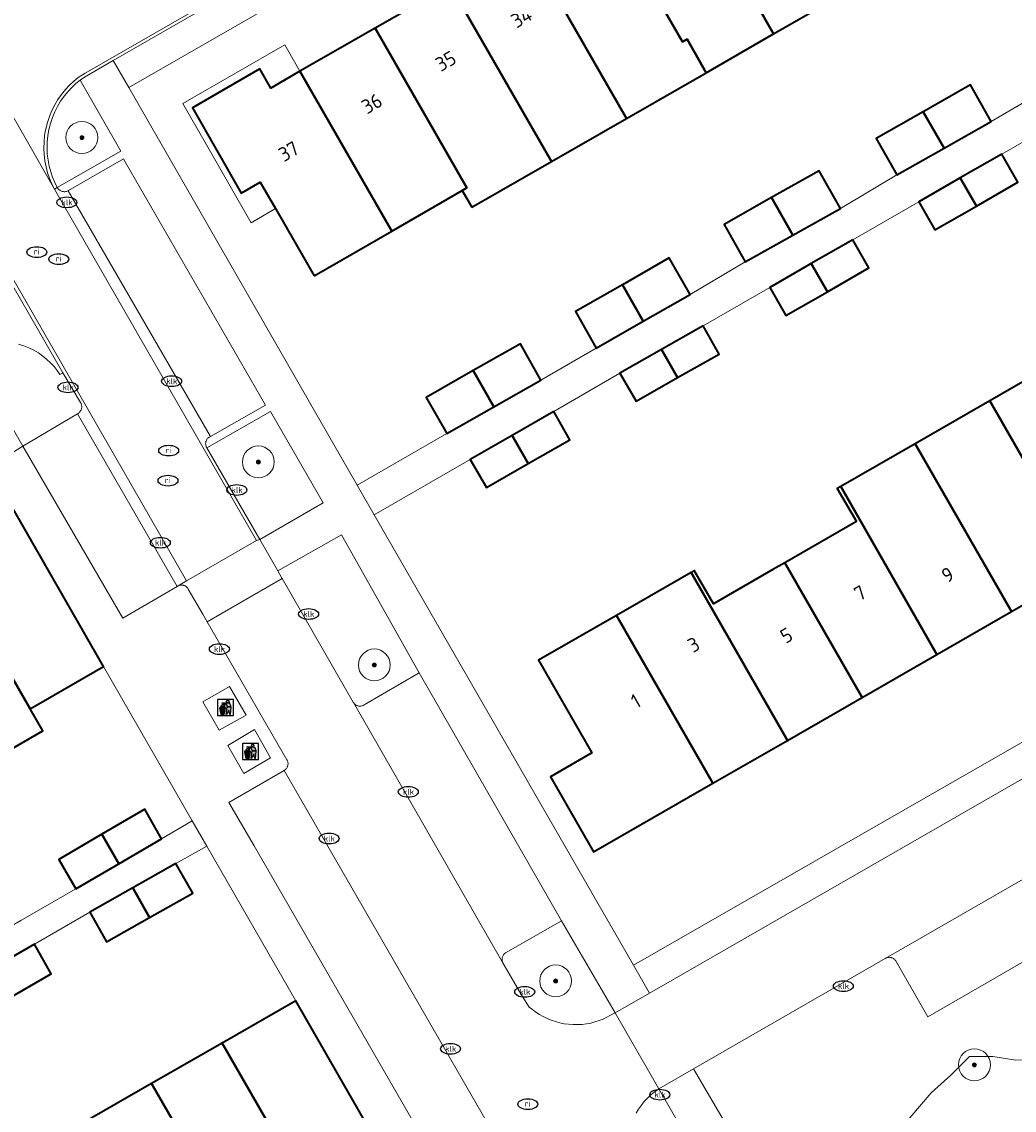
# Model space of a CAD drawing. Header units: metres. Extents: x 103671 to 105190, y 427150 to 429171.
# Tile 60 of 256: x 104310 to 104372, y 427333 to 427401. Entities that reach past the tile are written whole.
import ezdxf
from ezdxf.enums import TextEntityAlignment as Align

# ---------------------------------------------------------------- set-up
doc = ezdxf.new("R2010")
doc.units = ezdxf.units.M
for name, color, linetype, lineweight in [('B-WE-GR-BEPLANTING_CULTUUR_HEESTERS-GV', 253, 'Continuous', 18), ('B-WE-GR-BOOM-S', 253, 'Continuous', 25), ('B-WE-IE-AFVAL APART PLAATS-S', 253, 'Continuous', 25), ('B-WE-IE-MEUBILAIR-S', 253, 'Continuous', 25), ('B-WE-OG-BEBOUWING-GV', 253, 'Continuous', 35), ('B-WE-OG-BEBOUWING-T18', 7, 'Continuous', 18), ('B-WE-OG-BEBOUWING_LUIFEL-GV', 253, 'Continuous', 18), ('B-WE-OG-TERREIN_BEGROEID-GV', 253, 'Continuous', 18), ('B-WE-OG-TERREIN_ERF-GV', 253, 'Continuous', 18), ('B-WE-VH-GESLOTENVERHARDING_BETON-GV', 253, 'Continuous', 18), ('B-WE-VH-OPENVERHARDING-GV', 253, 'Continuous', 18), ('B-WE-VH-OPENVERHARDING_BETONSTRAATSTEEN-GV', 253, 'Continuous', 18), ('B-WE-VH-OPENVERHARDING_TEGEL-GV', 253, 'Continuous', 18)]:
    doc.layers.add(name, color=color, linetype=linetype, lineweight=lineweight)
doc.styles.add('NLCS-ISO', font='NLCS-ISO.ttf')
doc.styles.add('NLCS-ISO-M500-T18', font='NLCS-ISO.ttf', dxfattribs={"height": 0.9})

# ---------------------------------------------------------------- blocks, each defined once
blk = doc.blocks.new('SIE-AFVAL APART PLAATS-SO')
h = blk.add_hatch(color=256)
h.dxf.hatch_style = 1
h.paths.add_polyline_path([(-0.09, 0.07), (-1.76, 0.07, 0.819081), (-1.79, -0.09), (-1.4, -2.19, 0.36153), (-1.37, -2.21), (-0.47, -2.21, 0.36153), (-0.44, -2.19), (-0.05, -0.09, 0.819081)])
h.paths.add_polyline_path([(-0.16, -0.1), (-0.2, -0.33), (-0.49, -0.33), (-0.47, -0.1)], flags=16)
h.paths.add_polyline_path([(-0.55, -0.1), (-0.58, -0.33), (-0.87, -0.33), (-0.87, -0.1)], flags=16)
h.paths.add_polyline_path([(-0.22, -0.42), (-0.27, -0.73), (-0.53, -0.73), (-0.5, -0.42)], flags=16)
h.paths.add_polyline_path([(-0.58, -0.42), (-0.61, -0.73), (-0.87, -0.73), (-0.87, -0.42)], flags=16)
h.paths.add_polyline_path([(-0.95, -0.1), (-0.95, -0.33), (-1.27, -0.33), (-1.29, -0.1)], flags=16)
h.paths.add_polyline_path([(-0.95, -0.42), (-0.95, -0.73), (-1.23, -0.73), (-1.26, -0.42)], flags=16)
h.paths.add_polyline_path([(-0.29, -0.83), (-0.34, -1.09), (-0.56, -1.09), (-0.54, -0.83)], flags=16)
h.paths.add_polyline_path([(-0.62, -0.83), (-0.65, -1.09), (-0.87, -1.09), (-0.87, -0.83)], flags=16)
h.paths.add_polyline_path([(-0.95, -0.83), (-0.95, -1.09), (-1.2, -1.09), (-1.22, -0.83)], flags=16)
h.paths.add_polyline_path([(-1.35, -0.33), (-1.64, -0.33), (-1.69, -0.1), (-1.37, -0.1)], flags=16)
h.paths.add_polyline_path([(-1.34, -0.42), (-1.31, -0.73), (-1.57, -0.73), (-1.63, -0.42)], flags=16)
h.paths.add_polyline_path([(-0.36, -1.18), (-0.41, -1.44), (-0.6, -1.44), (-0.57, -1.18)], flags=16)
h.paths.add_polyline_path([(-0.65, -1.18), (-0.68, -1.44), (-0.87, -1.44), (-0.87, -1.18)], flags=16)
h.paths.add_polyline_path([(-1.3, -0.83), (-1.28, -1.09), (-1.5, -1.09), (-1.55, -0.83)], flags=16)
h.paths.add_polyline_path([(-0.95, -1.18), (-0.95, -1.44), (-1.17, -1.44), (-1.19, -1.18)], flags=16)
h.paths.add_polyline_path([(-0.42, -1.53), (-0.47, -1.79), (-0.63, -1.79), (-0.6, -1.53)], flags=16)
h.paths.add_polyline_path([(-1.27, -1.18), (-1.25, -1.44), (-1.44, -1.44), (-1.49, -1.18)], flags=16)
h.paths.add_polyline_path([(-0.69, -1.53), (-0.71, -1.79), (-0.87, -1.79), (-0.87, -1.53)], flags=16)
h.paths.add_polyline_path([(-0.95, -1.53), (-0.95, -1.79), (-1.13, -1.79), (-1.16, -1.53)], flags=16)
h.paths.add_polyline_path([(-1.24, -1.53), (-1.22, -1.79), (-1.37, -1.79), (-1.42, -1.53)], flags=16)
h.paths.add_polyline_path([(-0.49, -1.89), (-0.53, -2.13), (-0.66, -2.13), (-0.64, -1.89)], flags=16)
h.paths.add_polyline_path([(-0.72, -1.89), (-0.74, -2.13), (-0.87, -2.13), (-0.87, -1.89)], flags=16)
h.paths.add_polyline_path([(-0.95, -1.89), (-0.95, -2.13), (-1.1, -2.13), (-1.12, -1.89)], flags=16)
h.paths.add_polyline_path([(-1.21, -1.89), (-1.18, -2.13), (-1.31, -2.13), (-1.35, -1.89)], flags=16)
h.paths.add_polyline_path([(-0.19, 0.78, -0.01173), (-0.3, 0.78, -0.148797), (-0.42, 1.03, -0.136076), (-0.69, 0.87), (-0.78, 0.85, -0.038293), (-1.14, 0.96), (-1.19, 0.81, -0.243822), (-1.56, 0.45, 0.344326), (-1, 0.22, -0.139345), (-0.6, 0.22, 0.618436), (-0.56, 0.27, -0.441494), (-0.47, 0.44, 0.309048)])
h.paths.add_polyline_path([(-0.49, 0.51, 0.351556), (-0.64, 0.31, 0.121061), (-1.02, 0.29, -0.288745), (-1.45, 0.42, 0.203599), (-1.12, 0.79), (-1.09, 0.87, 0.083075), (-0.28, 0.71, -0.242261)], flags=16)
h.paths.add_polyline_path([(-0.4, 0.79, -0.023345), (-0.63, 0.82, 0.07081), (-0.46, 0.9, 0.059965)], flags=16)
h.paths.add_polyline_path([(1.12, 1.48), (-1.07, 1.48, 0.860559), (-1.08, 1.42), (0.29, 1, -0.146703), (0.53, 0.28, 0.421968), (0.56, 0.25), (1.6, 0.31, 0.450293), (1.63, 0.34, 0.122241)])
h.paths.add_polyline_path([(0.26, 1.93, 1), (1.07, 1.93, 1)])
h.paths.add_polyline_path([(1.65, 0.15, 0.429303), (1.62, 0.18), (0.55, 0.23, 0.38429), (0.51, 0.2), (0.16, -2.16, 0.83726), (0.22, -2.18), (0.99, -0.78, -0.688204), (1.05, -0.78), (1.36, -2.14, 0.84934), (1.42, -2.14)])
for p, q in [((-0.09, 0.07), (-1.76, 0.07)), ((-1.4, -2.19), (-1.79, -0.09)), ((-1.37, -0.1), (-1.69, -0.1)), ((-1.64, -0.33), (-1.69, -0.1)), ((-1.64, -0.33), (-1.35, -0.33)), ((-1.63, -0.42), (-1.34, -0.42)), ((-1.57, -0.73), (-1.63, -0.42)), ((-1.57, -0.73), (-1.31, -0.73)), ((-1.55, -0.83), (-1.3, -0.83)), ((-1.5, -1.09), (-1.55, -0.83)), ((-1.5, -1.09), (-1.28, -1.09)), ((-1.49, -1.18), (-1.27, -1.18)), ((-1.44, -1.44), (-1.49, -1.18)), ((-1.44, -1.44), (-1.25, -1.44)), ((-1.42, -1.53), (-1.24, -1.53)), ((-1.37, -1.79), (-1.42, -1.53)), ((-1.37, -1.79), (-1.22, -1.79)), ((-1.37, -2.21), (-0.47, -2.21)), ((-1.31, -2.13), (-1.35, -1.89)), ((-1.35, -1.89), (-1.21, -1.89)), ((-1.31, -2.13), (-1.18, -2.13)), ((-0.95, -0.1), (-1.29, -0.1)), ((-1.27, -0.33), (-0.95, -0.33)), ((-1.26, -0.42), (-0.95, -0.42)), ((-1.23, -0.73), (-0.95, -0.73)), ((-1.22, -0.83), (-0.95, -0.83)), ((-1.2, -1.09), (-0.95, -1.09)), ((-1.19, -1.18), (-0.95, -1.18)), ((-1.17, -1.44), (-0.95, -1.44)), ((-1.16, -1.53), (-0.95, -1.53)), ((-1.13, -1.79), (-0.95, -1.79)), ((-1.12, -1.89), (-0.95, -1.89)), ((-1.1, -2.13), (-0.95, -2.13)), ((-0.95, -0.1), (-0.95, -0.33)), ((-0.95, -0.42), (-0.95, -0.73)), ((-0.95, -0.83), (-0.95, -1.09)), ((-0.95, -1.18), (-0.95, -1.44)), ((-0.95, -1.53), (-0.95, -1.79)), ((-0.95, -1.89), (-0.95, -2.13)), ((-0.87, -0.1), (-0.87, -0.33)), ((-0.55, -0.1), (-0.87, -0.1)), ((-0.87, -0.33), (-0.58, -0.33)), ((-0.87, -0.42), (-0.87, -0.73)), ((-0.87, -0.42), (-0.58, -0.42)), ((-0.87, -0.73), (-0.61, -0.73)), ((-0.87, -0.83), (-0.62, -0.83)), ((-0.87, -0.83), (-0.87, -1.09)), ((-0.87, -1.09), (-0.65, -1.09)), ((-0.87, -1.18), (-0.65, -1.18)), ((-0.87, -1.18), (-0.87, -1.44)), ((-0.87, -1.44), (-0.68, -1.44)), ((-0.87, -1.53), (-0.69, -1.53)), ((-0.87, -1.53), (-0.87, -1.79)), ((-0.87, -1.79), (-0.71, -1.79)), ((-0.87, -1.89), (-0.87, -2.13)), ((-0.87, -1.89), (-0.72, -1.89)), ((-0.87, -2.13), (-0.74, -2.13)), ((-0.66, -2.13), (-0.53, -2.13)), ((-0.64, -1.89), (-0.49, -1.89)), ((-0.63, -1.79), (-0.47, -1.79)), ((-0.6, -1.44), (-0.41, -1.44)), ((-0.6, -1.53), (-0.42, -1.53)), ((-0.57, -1.18), (-0.36, -1.18)), ((-0.56, -1.09), (-0.34, -1.09)), ((-0.54, -0.83), (-0.29, -0.83)), ((-0.53, -0.73), (-0.27, -0.73)), ((-0.53, -2.13), (-0.49, -1.89)), ((-0.5, -0.42), (-0.22, -0.42)), ((-0.49, -0.33), (-0.2, -0.33)), ((-0.16, -0.1), (-0.47, -0.1)), ((-0.47, -1.79), (-0.42, -1.53)), ((-0.44, -2.19), (-0.05, -0.09)), ((-0.41, -1.44), (-0.36, -1.18)), ((-0.34, -1.09), (-0.29, -0.83)), ((-0.27, -0.73), (-0.22, -0.42)), ((-0.2, -0.33), (-0.16, -0.1))]:
    blk.add_line(p, q)
blk.add_lwpolyline([(-2.5, -2.51), (2.5, -2.51), (2.5, 2.49), (-2.5, 2.49)], close=True)
for points in [[(-0.78, 0.85, -0.038293), (-1.14, 0.96), (-1.19, 0.81, -0.243822), (-1.56, 0.45, 0.344326), (-1, 0.22, -0.139345), (-0.6, 0.22, 0.618436), (-0.56, 0.27, -0.441494), (-0.47, 0.44, 0.309048), (-0.19, 0.78, -0.01173), (-0.3, 0.78, -0.01173)], [(-0.78, 0.85), (-0.69, 0.87, 0.136076), (-0.42, 1.03, 0.156405), (-0.29, 0.77)], [(-0.78, 0.85), (-0.69, 0.87, 0.136076), (-0.42, 1.03, 0.148797), (-0.3, 0.78, 0.148797)], [(-0.63, 0.82, 0.07081), (-0.46, 0.9, 0.059965), (-0.4, 0.79, 0.059965)], [(-0.4, 0.79, -0.023345), (-0.63, 0.82)]]:
    blk.add_lwpolyline(points, format="xyb")
for points in [[(-1.09, 0.87), (-1.12, 0.79, -0.203599), (-1.45, 0.42, 0.288745), (-1.02, 0.29, -0.121061), (-0.64, 0.31, -0.351556), (-0.49, 0.51, 0.242261), (-0.28, 0.71, -0.083075)], [(-1.07, 1.48), (1.12, 1.48, -0.122241), (1.63, 0.34, -0.450293), (1.6, 0.31), (0.56, 0.25, -0.421968), (0.53, 0.28, 0.146703), (0.29, 1), (-1.08, 1.42, -0.860559)], [(0.55, 0.23), (1.62, 0.18, -0.429303), (1.65, 0.15), (1.42, -2.14, -0.84934), (1.36, -2.14), (1.05, -0.78, 0.688204), (0.99, -0.78), (0.22, -2.18, -0.83726), (0.16, -2.16), (0.51, 0.2, -0.38429)]]:
    blk.add_lwpolyline(points, format="xyb", close=True)
for points in [[(-1.35, -0.33), (-1.37, -0.1)], [(-1.31, -0.73), (-1.34, -0.42)], [(-1.28, -1.09), (-1.3, -0.83)], [(-1.27, -0.33), (-1.29, -0.1)], [(-1.25, -1.44), (-1.27, -1.18)], [(-1.23, -0.73), (-1.26, -0.42)], [(-1.22, -1.79), (-1.24, -1.53)], [(-1.2, -1.09), (-1.22, -0.83)], [(-1.18, -2.13), (-1.21, -1.89)], [(-1.17, -1.44), (-1.19, -1.18)], [(-1.18, -2.22), (-1.18, -2.21)], [(-1.13, -1.79), (-1.16, -1.53)], [(-1.1, -2.13), (-1.12, -1.89)], [(-0.74, -2.13), (-0.72, -1.89)], [(-0.71, -1.79), (-0.69, -1.53)], [(-0.68, -1.44), (-0.65, -1.18)], [(-0.66, -2.13), (-0.64, -1.89)], [(-0.65, -1.09), (-0.62, -0.83)], [(-0.63, -1.79), (-0.6, -1.53)], [(-0.61, -0.73), (-0.58, -0.42)], [(-0.6, -1.44), (-0.57, -1.18)], [(-0.58, -0.33), (-0.55, -0.1)], [(-0.56, -1.09), (-0.54, -0.83)], [(-0.53, -0.73), (-0.5, -0.42)], [(-0.49, -0.33), (-0.47, -0.1)]]:
    blk.add_lwpolyline(points)
blk.add_circle((0.66, 1.93), 0.401)
for centre, radius, start, end in [((-1.76, -0.01), 0.0869, 90, 247.281), ((-0.09, -0.01), 0.0869, 292.719, 90), ((-1.37, -2.18), 0.0318, 190.4943, 270), ((-0.47, -2.18), 0.0318, 270, 349.5057)]:
    blk.add_arc(centre, radius, start, end)
blk = doc.blocks.new('SIE-MEUBILAIR_PUT_KOLK-SO')
blk.add_ellipse((0, 0), major_axis=(1.25, 0), ratio=0.54)
at = {"style": 'NLCS-ISO'}
blk.add_text('klk', height=0.75, dxfattribs=at).set_placement((0.03, 0), align=Align.MIDDLE_CENTER)
blk = doc.blocks.new('SIE-MEUBILAIR_PUT_RIOOLPUT-SO')
blk.add_ellipse((0, 0), major_axis=(1.25, 0), ratio=0.54)
at = {"style": 'NLCS-ISO'}
blk.add_text('ri', height=0.75, dxfattribs=at).set_placement((-0.04, 0.07), align=Align.MIDDLE_CENTER)
blk = doc.blocks.new('SGR-BOOM_GBKN-SO')
at = {"linetype": 'ByBlock', "lineweight": 18}
h = blk.add_hatch(color=0, dxfattribs=at)
h.dxf.hatch_style = 1
edge = h.paths.add_edge_path()
edge.add_arc((0, 0), 0.25, 0, 360)
at = {"color": 0, "linetype": 'ByBlock', "lineweight": 18}
for radius in [2, 0.25]:
    blk.add_circle((0, 0), radius, dxfattribs=at)
at = {"color": 0, "linetype": 'ByBlock', "lineweight": 18, "style": 'NLCS-ISO'}
blk.add_attdef('SOORT', (2.5, 0), '', height=1.5, dxfattribs=at)

msp = doc.modelspace()

# ---------------------------------------------------------------- linework, layer by layer
at = {"layer": 'B-WE-GR-BEPLANTING_CULTUUR_HEESTERS-GV', "flags": 128}
for points in [[(104313.389, 427397.645), (104313.119, 427397.424), (104312.859, 427397.181), (104312.612, 427396.915), (104312.379, 427396.627), (104312.163, 427396.319), (104311.968, 427395.993), (104311.795, 427395.649), (104311.646, 427395.291), (104311.523, 427394.92), (104311.427, 427394.541), (104311.36, 427394.156), (104311.321, 427393.768), (104311.311, 427393.38), (104311.329, 427392.995), (104311.374, 427392.617), (104311.445, 427392.248), (104311.54, 427391.891), (104311.658, 427391.547), (104311.796, 427391.219), (104311.952, 427390.907), (104315.939, 427393.183)], [(104325.33, 427376.863), (104321.333, 427374.591), (104324.647, 427368.84), (104328.626, 427371.132)], [(104329.772, 427369.124), (104325.786, 427366.86), (104326.044, 427366.411), (104326.057, 427366.389), (104330.511, 427358.634), (104330.518, 427358.622), (104330.524, 427358.611), (104330.543, 427358.582), (104330.566, 427358.553), (104330.591, 427358.525), (104330.619, 427358.499), (104330.649, 427358.475), (104330.682, 427358.453), (104330.718, 427358.433), (104330.755, 427358.417), (104330.793, 427358.403), (104330.833, 427358.393), (104330.874, 427358.387), (104330.915, 427358.383), (104330.956, 427358.384), (104330.996, 427358.388), (104331.035, 427358.395), (104331.073, 427358.405), (104331.109, 427358.418), (104331.143, 427358.433), (104331.174, 427358.451), (104331.204, 427358.47), (104334.656, 427360.468)], [(104343.58, 427344.924), (104340.099, 427342.94), (104340.068, 427342.921), (104340.038, 427342.898), (104340.009, 427342.873), (104339.981, 427342.846), (104339.955, 427342.816), (104339.932, 427342.783), (104339.91, 427342.748), (104339.891, 427342.711), (104339.875, 427342.673), (104339.862, 427342.633), (104339.853, 427342.592), (104339.847, 427342.551), (104339.844, 427342.51), (104339.844, 427342.469), (104339.848, 427342.429), (104339.855, 427342.389), (104339.864, 427342.351), (104339.876, 427342.315), (104339.891, 427342.281), (104339.907, 427342.248), (104341.156, 427340.127), (104341.554, 427339.518), (104341.752, 427339.352), (104341.963, 427339.195), (104342.186, 427339.049), (104342.421, 427338.916), (104342.668, 427338.795), (104342.923, 427338.69), (104343.188, 427338.6), (104343.459, 427338.527), (104343.735, 427338.471), (104344.015, 427338.433), (104344.297, 427338.414), (104344.579, 427338.412), (104344.859, 427338.429), (104345.136, 427338.463), (104345.408, 427338.515), (104345.674, 427338.583), (104345.931, 427338.666), (104346.179, 427338.764), (104346.418, 427338.874), (104346.645, 427338.997), (104346.941, 427339.154)]]:
    msp.add_lwpolyline(points, close=True, dxfattribs=at)
for points in [[(104306.882, 427379.744), (104309.788, 427374.697), (104313.226, 427376.722), (104313.258, 427376.741), (104313.289, 427376.762), (104313.319, 427376.787), (104313.348, 427376.815), (104313.375, 427376.845), (104313.399, 427376.878), (104313.422, 427376.914), (104313.441, 427376.952), (104313.457, 427376.991), (104313.47, 427377.033), (104313.479, 427377.075), (104313.485, 427377.117), (104313.486, 427377.159), (104313.485, 427377.201), (104313.479, 427377.243), (104313.471, 427377.282), (104313.46, 427377.321), (104313.446, 427377.357), (104313.429, 427377.391), (104313.411, 427377.423), (104312.305, 427379.29), (104312.121, 427379.18), (104311.947, 427379.43), (104311.752, 427379.674), (104311.536, 427379.908), (104311.299, 427380.131), (104311.042, 427380.339), (104310.767, 427380.53), (104310.475, 427380.702), (104310.167, 427380.853), (104309.848, 427380.98), (104309.518, 427381.083)], [(104355.545, 427324.191), (104349.677, 427334.392), (104349.381, 427334.184), (104349.168, 427334.001), (104348.963, 427333.802), (104348.767, 427333.589), (104348.582, 427333.362), (104348.408, 427333.122), (104348.248, 427332.869)]]:
    msp.add_lwpolyline(points, dxfattribs=at)
at = {"layer": 'B-WE-OG-BEBOUWING-GV', "flags": 128}
for points in [[(104361.76, 427403.359), (104355.402, 427414.417), (104350.697, 427411.714), (104355.858, 427402.739), (104355.676, 427402.634), (104356.871, 427400.553)], [(104350.697, 427411.714), (104345.993, 427409.01), (104351.152, 427400.038), (104351.444, 427400.205), (104352.649, 427398.105), (104356.871, 427400.553), (104355.676, 427402.634), (104355.858, 427402.739)], [(104341.288, 427406.307), (104347.652, 427395.239), (104352.649, 427398.105), (104351.444, 427400.205), (104351.152, 427400.038), (104345.993, 427409.01)], [(104336.583, 427403.603), (104342.945, 427392.54), (104347.652, 427395.239), (104341.288, 427406.307)], [(104337.949, 427389.675), (104342.945, 427392.54), (104336.583, 427403.603), (104331.879, 427400.9), (104337.64, 427390.882), (104337.352, 427390.716)], [(104337.352, 427390.716), (104337.64, 427390.882), (104331.879, 427400.9), (104327.174, 427398.196), (104332.94, 427388.17)], [(104328.065, 427385.358), (104332.94, 427388.17), (104327.174, 427398.196), (104325.344, 427397.145), (104324.66, 427398.342), (104320.43, 427395.912), (104323.494, 427390.548), (104324.667, 427391.248), (104325.628, 427389.582)], [(104366.262, 427395.657), (104367.561, 427393.372), (104370.514, 427395.051), (104369.214, 427397.335)], [(104366.262, 427395.657), (104363.31, 427393.978), (104364.609, 427391.693), (104367.561, 427393.372)], [(104371.187, 427393), (104368.58, 427391.506), (104369.59, 427389.745), (104372.196, 427391.239)], [(104356.75, 427390.272), (104358.076, 427387.915), (104361.06, 427389.593), (104359.735, 427391.95)], [(104369.59, 427389.745), (104368.58, 427391.506), (104365.974, 427390.012), (104366.983, 427388.251)], [(104356.75, 427390.272), (104353.766, 427388.594), (104355.091, 427386.237), (104358.076, 427387.915)], [(104361.844, 427387.631), (104359.236, 427386.131), (104360.248, 427384.371), (104362.856, 427385.871)], [(104347.392, 427384.806), (104348.7, 427382.518), (104351.642, 427384.199), (104350.334, 427386.487)], [(104360.248, 427384.371), (104359.236, 427386.131), (104356.628, 427384.631), (104357.64, 427382.871)], [(104347.392, 427384.806), (104344.45, 427383.124), (104345.757, 427380.836), (104348.7, 427382.518)], [(104352.46, 427382.231), (104349.847, 427380.747), (104350.855, 427378.983), (104353.463, 427380.466)], [(104338.044, 427379.423), (104339.338, 427377.152), (104342.287, 427378.832), (104340.993, 427381.103)], [(104350.855, 427378.983), (104349.847, 427380.747), (104347.234, 427379.263), (104348.247, 427377.5)], [(104375.11, 427380.216), (104370.428, 427377.526), (104376.477, 427367), (104381.159, 427369.691)], [(104338.044, 427379.423), (104335.095, 427377.742), (104336.389, 427375.472), (104339.338, 427377.152)], [(104371.795, 427364.31), (104376.477, 427367), (104370.428, 427377.526), (104365.746, 427374.835)], [(104343.089, 427376.853), (104340.472, 427375.355), (104341.483, 427373.594), (104344.098, 427375.091)], [(104341.483, 427373.594), (104340.472, 427375.355), (104337.854, 427373.857), (104338.867, 427372.096)], [(104365.746, 427374.835), (104361.091, 427372.159), (104367.113, 427361.619), (104371.795, 427364.31)], [(104362.063, 427369.96), (104357.57, 427367.373), (104362.431, 427358.928), (104367.113, 427361.619), (104361.091, 427372.159), (104360.862, 427372.028)], [(104310.244, 427358.221), (104314.85, 427360.876), (104308.926, 427371.198), (104308.911, 427371.189), (104304.302, 427368.552)], [(104304.302, 427368.552), (104302.606, 427367.582), (104299.878, 427366.013), (104305.22, 427356.725), (104306.618, 427354.294), (104311.04, 427356.838), (104310.244, 427358.221)], [(104357.749, 427356.238), (104362.431, 427358.928), (104357.57, 427367.373), (104356.831, 427366.948), (104353.098, 427364.799), (104351.899, 427366.881), (104351.7, 427366.767)], [(104351.7, 427366.767), (104347.018, 427364.077), (104353.067, 427353.547), (104357.749, 427356.238)], [(104347.018, 427364.077), (104342.141, 427361.275), (104345.481, 427355.455), (104342.875, 427353.957), (104345.582, 427349.246), (104353.067, 427353.547)], [(104314.745, 427350.349), (104315.81, 427348.502), (104318.493, 427350.067), (104317.435, 427351.921)], [(104315.81, 427348.502), (104314.745, 427350.349), (104312.054, 427348.777), (104313.127, 427346.937)], [(104316.689, 427346.984), (104317.742, 427345.13), (104320.445, 427346.657), (104319.388, 427348.511)], [(104317.742, 427345.13), (104316.689, 427346.984), (104313.99, 427345.457), (104315.039, 427343.603)], [(104310.518, 427343.456), (104307.827, 427341.909), (104308.889, 427340.062), (104311.58, 427341.609)], [(104322.286, 427337.253), (104328.211, 427326.958), (104329.05, 427327.442), (104332.836, 427329.599), (104326.905, 427339.904)], [(104317.862, 427334.714), (104323.79, 427324.413), (104328.211, 427326.958), (104322.286, 427337.253)], [(104323.79, 427324.413), (104317.862, 427334.714), (104313.439, 427332.175), (104319.369, 427321.868)]]:
    msp.add_lwpolyline(points, close=True, dxfattribs=at)
at = {"layer": 'B-WE-OG-BEBOUWING_LUIFEL-GV', "flags": 128}
msp.add_lwpolyline([(104323.494, 427390.548), (104320.43, 427395.912), (104324.66, 427398.342), (104325.344, 427397.145), (104327.174, 427398.196), (104326.221, 427399.85), (104319.818, 427396.182), (104324.109, 427388.686), (104325.628, 427389.582), (104324.667, 427391.248)], close=True, dxfattribs=at)
at = {"layer": 'B-WE-OG-TERREIN_BEGROEID-GV', "flags": 128}
for points in [[(104377.38, 427345.154), (104366.551, 427338.894), (104364.556, 427342.378), (104364.539, 427342.408), (104364.519, 427342.437), (104364.497, 427342.465), (104364.472, 427342.492), (104364.445, 427342.517), (104364.415, 427342.541), (104364.384, 427342.562), (104364.35, 427342.582), (104364.314, 427342.598), (104364.277, 427342.611), (104364.239, 427342.622), (104364.201, 427342.629), (104364.162, 427342.633), (104364.124, 427342.634), (104364.086, 427342.632), (104364.049, 427342.627), (104364.013, 427342.619), (104363.979, 427342.609), (104363.946, 427342.596), (104363.915, 427342.582), (104363.893, 427342.57), (104363.872, 427342.557), (104351.86, 427335.647), (104355.839, 427328.825)], [(104365.416, 427332.562), (104366.759, 427334.139), (104367.985, 427335.248), (104369.153, 427336.416), (104370.613, 427336.416), (104372.073, 427336.182)]]:
    msp.add_lwpolyline(points, dxfattribs=at)
msp.add_lwpolyline([(104383.226, 427334.314), (104382.088, 427335.277), (104380.423, 427336.241), (104377.737, 427336.358), (104374.701, 427336.241), (104372.073, 427336.182), (104370.613, 427336.416), (104369.153, 427336.416), (104367.985, 427335.248), (104366.759, 427334.139), (104365.416, 427332.562), (104364.482, 427331.978), (104362.672, 427331.336), (104360.161, 427330.927), (104358.058, 427330.168), (104356.599, 427329.35), (104355.839, 427328.825), (104357.43, 427326.072), (104359.977, 427326.348), (104374.23, 427330.059), (104384.088, 427333.28)], close=True, dxfattribs=at)
at = {"layer": 'B-WE-OG-TERREIN_ERF-GV', "flags": 128}
for points in [[(104384.16, 427436.069), (104316.437, 427397.169), (104330.769, 427372.234), (104336.389, 427375.472), (104335.095, 427377.742), (104338.044, 427379.423), (104340.993, 427381.103), (104342.287, 427378.832), (104345.757, 427380.836), (104344.45, 427383.124), (104347.392, 427384.806), (104350.334, 427386.487), (104351.642, 427384.199), (104355.091, 427386.237), (104353.766, 427388.594), (104356.75, 427390.272), (104359.735, 427391.95), (104361.06, 427389.593), (104364.609, 427391.693), (104363.31, 427393.978), (104366.262, 427395.657), (104369.214, 427397.335), (104370.514, 427395.051), (104373.981, 427397.072)], [(104361.76, 427403.359), (104356.871, 427400.553), (104352.649, 427398.105), (104347.652, 427395.239), (104342.945, 427392.54), (104337.949, 427389.675), (104337.352, 427390.716), (104332.94, 427388.17), (104328.065, 427385.358), (104325.628, 427389.582), (104324.667, 427391.248), (104323.494, 427390.548), (104320.43, 427395.912), (104324.66, 427398.342), (104325.344, 427397.145), (104327.174, 427398.196), (104331.879, 427400.9), (104336.583, 427403.603)], [(104375.359, 427395.397), (104371.187, 427393), (104372.196, 427391.239), (104369.59, 427389.745), (104366.983, 427388.251), (104365.974, 427390.012), (104361.844, 427387.631), (104362.856, 427385.871), (104360.248, 427384.371), (104357.64, 427382.871), (104356.628, 427384.631), (104352.46, 427382.231), (104353.463, 427380.466), (104350.855, 427378.983), (104348.247, 427377.5), (104347.234, 427379.263), (104343.089, 427376.853), (104344.098, 427375.091), (104341.483, 427373.594), (104338.867, 427372.096), (104337.854, 427373.857), (104331.83, 427370.371), (104348.087, 427342.133), (104377.791, 427359.18)], [(104376.477, 427367), (104371.795, 427364.31), (104367.113, 427361.619), (104362.431, 427358.928), (104357.749, 427356.238), (104353.067, 427353.547), (104345.582, 427349.246), (104342.875, 427353.957), (104345.481, 427355.455), (104342.141, 427361.275), (104347.018, 427364.077), (104351.7, 427366.767), (104351.899, 427366.881), (104353.098, 427364.799), (104356.831, 427366.948), (104357.57, 427367.373), (104362.063, 427369.96), (104360.862, 427372.028), (104361.091, 427372.159), (104365.746, 427374.835), (104370.428, 427377.526), (104375.11, 427380.216)], [(104309.665, 427344.939), (104313.127, 427346.937), (104312.054, 427348.777), (104314.745, 427350.349), (104317.435, 427351.921), (104318.493, 427350.067), (104320.418, 427351.19), (104314.85, 427360.876), (104310.244, 427358.221), (104311.04, 427356.838), (104306.618, 427354.294)], [(104313.439, 427332.175), (104317.862, 427334.714), (104322.286, 427337.253), (104326.905, 427339.904), (104321.327, 427349.608), (104319.388, 427348.511), (104320.445, 427346.657), (104317.742, 427345.13), (104315.039, 427343.603), (104313.99, 427345.457), (104310.518, 427343.456), (104311.58, 427341.609), (104308.889, 427340.062), (104306.198, 427338.515), (104305.136, 427340.362), (104301.678, 427338.363), (104302.733, 427336.513), (104300.039, 427334.976), (104297.344, 427333.44), (104296.289, 427335.29), (104294.35, 427334.185), (104295.081, 427332.92)]]:
    msp.add_lwpolyline(points, dxfattribs=at)
at = {"layer": 'B-WE-VH-GESLOTENVERHARDING_BETON-GV', "flags": 128}
for points in [[(104322.11, 427356.876), (104323.794, 427357.818), (104322.76, 427359.611), (104321.086, 427358.649)], [(104323.661, 427354.167), (104325.321, 427355.138), (104324.315, 427356.913), (104322.646, 427355.927)]]:
    msp.add_lwpolyline(points, close=True, dxfattribs=at)
at = {"layer": 'B-WE-VH-OPENVERHARDING-GV', "flags": 128}
for points in [[(104304.311, 427403.858), (104311.776, 427390.812), (104311.614, 427391.135), (104311.471, 427391.476), (104311.349, 427391.833), (104311.25, 427392.204), (104311.176, 427392.587), (104311.129, 427392.979), (104311.11, 427393.378), (104311.121, 427393.781), (104311.161, 427394.183), (104311.231, 427394.583), (104311.33, 427394.977), (104311.458, 427395.361), (104311.612, 427395.733), (104311.792, 427396.089), (104311.995, 427396.428), (104312.219, 427396.748), (104312.46, 427397.046), (104312.718, 427397.322), (104312.987, 427397.575), (104313.267, 427397.804), (104313.692, 427398.069), (104404.904, 427450.45)], [(104404.904, 427450.45), (104313.692, 427398.069), (104313.267, 427397.804), (104312.987, 427397.575), (104312.718, 427397.322), (104312.46, 427397.046), (104312.219, 427396.748), (104311.995, 427396.428), (104311.792, 427396.089), (104311.612, 427395.733), (104311.458, 427395.361), (104311.33, 427394.977), (104311.231, 427394.583), (104311.161, 427394.183), (104311.121, 427393.781), (104311.11, 427393.378), (104311.129, 427392.979), (104311.176, 427392.587), (104311.25, 427392.204), (104311.349, 427391.833), (104311.471, 427391.476), (104311.614, 427391.135), (104311.776, 427390.812), (104311.952, 427390.907), (104311.796, 427391.219), (104311.658, 427391.547), (104311.54, 427391.891), (104311.445, 427392.248), (104311.374, 427392.617), (104311.329, 427392.995), (104311.311, 427393.38), (104311.321, 427393.768), (104311.36, 427394.156), (104311.427, 427394.541), (104311.523, 427394.92), (104311.646, 427395.291), (104311.795, 427395.649), (104311.968, 427395.993), (104312.163, 427396.319), (104312.379, 427396.627), (104312.612, 427396.915), (104312.859, 427397.181), (104313.119, 427397.424), (104313.389, 427397.645), (104313.655, 427397.826), (104315.463, 427398.865), (104383.181, 427437.769)], [(104383.181, 427437.769), (104315.463, 427398.865), (104316.437, 427397.169), (104384.16, 427436.069)], [(104305.44, 427391.172), (104312.305, 427379.29), (104313.411, 427377.423), (104313.429, 427377.391), (104313.446, 427377.357), (104313.46, 427377.321), (104313.471, 427377.282), (104313.479, 427377.243), (104313.485, 427377.201), (104313.486, 427377.159), (104313.485, 427377.117), (104313.479, 427377.075), (104313.47, 427377.033), (104313.457, 427376.991), (104313.441, 427376.952), (104313.422, 427376.914), (104313.399, 427376.878), (104313.375, 427376.845), (104313.348, 427376.815), (104313.319, 427376.787), (104313.289, 427376.762), (104313.258, 427376.741), (104313.226, 427376.722), (104319.475, 427365.895), (104319.507, 427365.916), (104319.541, 427365.934), (104320.064, 427366.243), (104302.147, 427397.396)], [(104373.981, 427397.072), (104370.514, 427395.051), (104367.561, 427393.372), (104364.609, 427391.693), (104361.06, 427389.593), (104358.076, 427387.915), (104355.091, 427386.237), (104351.642, 427384.199), (104348.7, 427382.518), (104345.757, 427380.836), (104342.287, 427378.832), (104339.338, 427377.152), (104336.389, 427375.472), (104330.769, 427372.234), (104331.83, 427370.371), (104337.854, 427373.857), (104340.472, 427375.355), (104343.089, 427376.853), (104347.234, 427379.263), (104349.847, 427380.747), (104352.46, 427382.231), (104356.628, 427384.631), (104359.236, 427386.131), (104361.844, 427387.631), (104365.974, 427390.012), (104368.58, 427391.506), (104371.187, 427393), (104375.359, 427395.397)], [(104334.361, 427332.199), (104324.292, 427349.616), (104322.72, 427352.35), (104326.174, 427354.346), (104326.204, 427354.365), (104326.234, 427354.387), (104326.263, 427354.411), (104326.29, 427354.438), (104326.315, 427354.468), (104326.339, 427354.5), (104326.36, 427354.535), (104326.378, 427354.571), (104326.394, 427354.609), (104326.406, 427354.649), (104326.415, 427354.689), (104326.421, 427354.73), (104326.423, 427354.771), (104326.422, 427354.811), (104326.418, 427354.851), (104326.41, 427354.889), (104326.4, 427354.926), (104326.388, 427354.962), (104326.373, 427354.995), (104326.356, 427355.027), (104321.348, 427363.674), (104321.075, 427364.146), (104320.167, 427365.714), (104320.151, 427365.744), (104320.133, 427365.773), (104320.112, 427365.802), (104320.089, 427365.83), (104320.063, 427365.856), (104320.034, 427365.88), (104320.004, 427365.903), (104319.971, 427365.923), (104319.936, 427365.94), (104319.9, 427365.954), (104319.863, 427365.966), (104319.825, 427365.974), (104319.787, 427365.979), (104319.748, 427365.981), (104319.711, 427365.98), (104319.674, 427365.975), (104319.639, 427365.969), (104319.604, 427365.959), (104319.572, 427365.948), (104319.541, 427365.934), (104319.507, 427365.916), (104319.475, 427365.895), (104316.058, 427363.892), (104309.788, 427374.697), (104307.651, 427373.368)], [(104308.926, 427371.198), (104314.85, 427360.876), (104320.418, 427351.19), (104321.327, 427349.608), (104326.905, 427339.904), (104332.836, 427329.599)]]:
    msp.add_lwpolyline(points, dxfattribs=at)
for points in [[(104321.567, 427375.303), (104312.645, 427390.705), (104312.612, 427390.689), (104312.577, 427390.675), (104312.541, 427390.663), (104312.503, 427390.653), (104312.463, 427390.647), (104312.422, 427390.644), (104312.381, 427390.644), (104312.339, 427390.647), (104312.298, 427390.654), (104312.257, 427390.664), (104312.217, 427390.677), (104312.179, 427390.694), (104312.142, 427390.713), (104312.107, 427390.736), (104312.074, 427390.76), (104312.044, 427390.787), (104312.017, 427390.815), (104311.993, 427390.845), (104311.971, 427390.876), (104311.952, 427390.907), (104311.776, 427390.812), (104324.455, 427368.766), (104324.647, 427368.84), (104321.333, 427374.591), (104321.315, 427374.622), (104321.299, 427374.655), (104321.285, 427374.69), (104321.273, 427374.727), (104321.265, 427374.765), (104321.259, 427374.805), (104321.257, 427374.846), (104321.259, 427374.887), (104321.264, 427374.929), (104321.273, 427374.97), (104321.285, 427375.01), (104321.301, 427375.048), (104321.32, 427375.085), (104321.341, 427375.12), (104321.365, 427375.152), (104321.392, 427375.181), (104321.42, 427375.208), (104321.449, 427375.232), (104321.479, 427375.253), (104321.51, 427375.271)], [(104313.226, 427376.722), (104309.788, 427374.697), (104316.058, 427363.892), (104319.475, 427365.895)], [(104320.167, 427365.714), (104321.075, 427364.146), (104321.348, 427363.674), (104326.057, 427366.389), (104326.044, 427366.411), (104325.786, 427366.86), (104324.652, 427368.832), (104324.647, 427368.84), (104324.455, 427368.766), (104320.064, 427366.243), (104319.541, 427365.934), (104319.572, 427365.948), (104319.604, 427365.959), (104319.639, 427365.969), (104319.674, 427365.975), (104319.711, 427365.98), (104319.748, 427365.981), (104319.787, 427365.979), (104319.825, 427365.974), (104319.863, 427365.966), (104319.9, 427365.954), (104319.936, 427365.94), (104319.971, 427365.923), (104320.004, 427365.903), (104320.034, 427365.88), (104320.063, 427365.856), (104320.089, 427365.83), (104320.112, 427365.802), (104320.133, 427365.773), (104320.151, 427365.744)], [(104322.76, 427359.611), (104323.794, 427357.818), (104322.11, 427356.876), (104321.086, 427358.649)], [(104324.315, 427356.913), (104325.321, 427355.138), (104323.661, 427354.167), (104322.646, 427355.927)], [(104326.174, 427354.346), (104322.72, 427352.35), (104324.292, 427349.616), (104334.361, 427332.199), (104335.454, 427330.276), (104338.907, 427332.266)]]:
    msp.add_lwpolyline(points, close=True, dxfattribs=at)
at = {"layer": 'B-WE-VH-OPENVERHARDING_BETONSTRAATSTEEN-GV', "flags": 128}
for points in [[(104311.776, 427390.812), (104304.311, 427403.858), (104299.922, 427401.266), (104302.147, 427397.396), (104320.064, 427366.243), (104324.455, 427368.766)], [(104312.662, 427390.715), (104312.653, 427390.71), (104312.645, 427390.705), (104321.567, 427375.303), (104325.018, 427377.259), (104316.241, 427392.482), (104316.116, 427392.698)], [(104380.809, 427352.284), (104380.812, 427352.286), (104380.815, 427352.287), (104392.434, 427358.978), (104392.45, 427358.988), (104392.467, 427358.997), (104408.154, 427368.014), (104405.415, 427372.78), (104378.884, 427357.498), (104350.513, 427341.205), (104349.089, 427340.388), (104346.941, 427339.154), (104349.677, 427334.392), (104351.86, 427335.647), (104363.872, 427342.557), (104363.893, 427342.57), (104363.915, 427342.582), (104375.572, 427349.296), (104375.577, 427349.3), (104375.583, 427349.303)], [(104340.099, 427342.94), (104343.58, 427344.924), (104334.656, 427360.468), (104331.204, 427358.47), (104331.174, 427358.451), (104331.143, 427358.433), (104331.109, 427358.418), (104331.073, 427358.405), (104331.035, 427358.395), (104330.996, 427358.388), (104330.956, 427358.384), (104330.915, 427358.383), (104330.874, 427358.387), (104330.833, 427358.393), (104330.793, 427358.403), (104330.755, 427358.417), (104330.718, 427358.433), (104330.682, 427358.453), (104330.649, 427358.475), (104330.619, 427358.499), (104330.591, 427358.525), (104330.566, 427358.553), (104330.543, 427358.582), (104330.524, 427358.611), (104339.907, 427342.248), (104339.891, 427342.281), (104339.876, 427342.315), (104339.864, 427342.351), (104339.855, 427342.389), (104339.848, 427342.429), (104339.844, 427342.469), (104339.844, 427342.51), (104339.847, 427342.551), (104339.853, 427342.592), (104339.862, 427342.633), (104339.875, 427342.673), (104339.891, 427342.711), (104339.91, 427342.748), (104339.932, 427342.783), (104339.955, 427342.816), (104339.981, 427342.846), (104340.009, 427342.873), (104340.038, 427342.898), (104340.068, 427342.921)]]:
    msp.add_lwpolyline(points, close=True, dxfattribs=at)
for points in [[(104309.518, 427381.083), (104309.848, 427380.98), (104310.167, 427380.853), (104310.475, 427380.702), (104310.767, 427380.53), (104311.042, 427380.339), (104311.299, 427380.131), (104311.536, 427379.908), (104311.752, 427379.674), (104311.947, 427379.43), (104312.121, 427379.18), (104312.305, 427379.29), (104305.44, 427391.172)], [(104348.248, 427332.869), (104348.408, 427333.122), (104348.582, 427333.362), (104348.767, 427333.589), (104348.963, 427333.802), (104349.168, 427334.001), (104349.381, 427334.184), (104349.677, 427334.392), (104346.941, 427339.154), (104346.645, 427338.997), (104346.418, 427338.874), (104346.179, 427338.764), (104345.931, 427338.666), (104345.674, 427338.583), (104345.408, 427338.515), (104345.136, 427338.463), (104344.859, 427338.429), (104344.579, 427338.412), (104344.297, 427338.414), (104344.015, 427338.433), (104343.735, 427338.471), (104343.459, 427338.527), (104343.188, 427338.6), (104342.923, 427338.69), (104342.668, 427338.795), (104342.421, 427338.916), (104342.186, 427339.049), (104341.963, 427339.195), (104341.752, 427339.352), (104341.554, 427339.518), (104341.156, 427340.127), (104339.907, 427342.248), (104330.524, 427358.611), (104330.518, 427358.622), (104330.511, 427358.634), (104326.057, 427366.389), (104321.348, 427363.674), (104326.356, 427355.027), (104326.373, 427354.995), (104326.388, 427354.962), (104326.4, 427354.926), (104326.41, 427354.889), (104326.418, 427354.851), (104326.422, 427354.811), (104326.423, 427354.771), (104326.421, 427354.73), (104326.415, 427354.689), (104326.406, 427354.649), (104326.394, 427354.609), (104326.378, 427354.571), (104326.36, 427354.535), (104326.339, 427354.5), (104326.315, 427354.468), (104326.29, 427354.438), (104326.263, 427354.411), (104326.234, 427354.387), (104326.204, 427354.365), (104326.174, 427354.346), (104338.907, 427332.266)], [(104375.572, 427349.296), (104363.915, 427342.582), (104363.946, 427342.596), (104363.979, 427342.609), (104364.013, 427342.619), (104364.049, 427342.627), (104364.086, 427342.632), (104364.124, 427342.634), (104364.162, 427342.633), (104364.201, 427342.629), (104364.239, 427342.622), (104364.277, 427342.611), (104364.314, 427342.598), (104364.35, 427342.582), (104364.384, 427342.562), (104364.415, 427342.541), (104364.445, 427342.517), (104364.472, 427342.492), (104364.497, 427342.465), (104364.519, 427342.437), (104364.539, 427342.408), (104364.556, 427342.378), (104366.551, 427338.894), (104377.38, 427345.154)]]:
    msp.add_lwpolyline(points, dxfattribs=at)
at = {"layer": 'B-WE-VH-OPENVERHARDING_TEGEL-GV', "flags": 128}
for points in [[(104316.241, 427392.482), (104325.018, 427377.259), (104321.567, 427375.303), (104321.51, 427375.271), (104321.479, 427375.253), (104321.449, 427375.232), (104321.42, 427375.208), (104321.392, 427375.181), (104321.365, 427375.152), (104321.341, 427375.12), (104321.32, 427375.085), (104321.301, 427375.048), (104321.285, 427375.01), (104321.273, 427374.97), (104321.264, 427374.929), (104321.259, 427374.887), (104321.257, 427374.846), (104321.259, 427374.805), (104321.265, 427374.765), (104321.273, 427374.727), (104321.285, 427374.69), (104321.299, 427374.655), (104321.315, 427374.622), (104321.333, 427374.591), (104325.33, 427376.863), (104328.626, 427371.132), (104324.647, 427368.84), (104324.652, 427368.832), (104325.786, 427366.86), (104329.772, 427369.124), (104334.656, 427360.468), (104343.58, 427344.924), (104346.941, 427339.154), (104349.089, 427340.388), (104348.087, 427342.133), (104331.83, 427370.371), (104330.769, 427372.234), (104316.437, 427397.169), (104315.463, 427398.865), (104313.655, 427397.826), (104313.389, 427397.645), (104315.939, 427393.183), (104311.952, 427390.907), (104311.971, 427390.876), (104311.993, 427390.845), (104312.017, 427390.815), (104312.044, 427390.787), (104312.074, 427390.76), (104312.107, 427390.736), (104312.142, 427390.713), (104312.179, 427390.694), (104312.217, 427390.677), (104312.257, 427390.664), (104312.298, 427390.654), (104312.339, 427390.647), (104312.381, 427390.644), (104312.422, 427390.644), (104312.463, 427390.647), (104312.503, 427390.653), (104312.541, 427390.663), (104312.577, 427390.675), (104312.612, 427390.689), (104312.645, 427390.705), (104312.653, 427390.71), (104312.662, 427390.715), (104316.116, 427392.698)], [(104405.415, 427372.78), (104409.55, 427375.158), (104408.737, 427376.977), (104377.791, 427359.18), (104348.087, 427342.133), (104349.089, 427340.388), (104350.513, 427341.205), (104378.884, 427357.498)], [(104305.136, 427340.362), (104307.827, 427341.909), (104310.518, 427343.456), (104313.99, 427345.457), (104316.689, 427346.984), (104319.388, 427348.511), (104321.327, 427349.608), (104320.418, 427351.19), (104318.493, 427350.067), (104315.81, 427348.502), (104313.127, 427346.937), (104309.665, 427344.939), (104306.975, 427343.391), (104304.285, 427341.843), (104300.821, 427339.863), (104298.129, 427338.312), (104295.436, 427336.761), (104293.531, 427335.603), (104294.35, 427334.185), (104296.289, 427335.29), (104298.983, 427336.826), (104301.678, 427338.363)], [(104355.545, 427324.191), (104358.199, 427324.741), (104357.43, 427326.072), (104355.839, 427328.825), (104351.86, 427335.647), (104349.677, 427334.392)]]:
    msp.add_lwpolyline(points, close=True, dxfattribs=at)
msp.add_lwpolyline([(104307.651, 427373.368), (104309.788, 427374.697), (104306.882, 427379.744)], dxfattribs=at)

# ---------------------------------------------------------------- block references
at = {"layer": 'B-WE-GR-BOOM-S', "xscale": 0.5, "yscale": 0.5, "zscale": 0.5}
for p in [(104313.496, 427394.04), (104324.563, 427373.7), (104331.835, 427360.968), (104343.205, 427341.154), (104369.468, 427335.891)]:
    msp.add_blockref('SGR-BOOM_GBKN-SO', p, dxfattribs=at)
at = {"layer": 'B-WE-IE-AFVAL APART PLAATS-S', "xscale": 0.2, "yscale": 0.2, "zscale": 0.2}
for p in [(104322.511, 427358.294), (104324.071, 427355.537)]:
    msp.add_blockref('SIE-AFVAL APART PLAATS-SO', p, dxfattribs=at)
at = {"layer": 'B-WE-IE-MEUBILAIR-S', "xscale": 0.5, "yscale": 0.5, "zscale": 0.5}
for name, p in [('SIE-MEUBILAIR_PUT_KOLK-SO', (104312.553, 427389.974)), ('SIE-MEUBILAIR_PUT_RIOOLPUT-SO', (104310.67, 427386.857)), ('SIE-MEUBILAIR_PUT_RIOOLPUT-SO', (104312.047, 427386.415)), ('SIE-MEUBILAIR_PUT_KOLK-SO', (104312.623, 427378.374)), ('SIE-MEUBILAIR_PUT_KOLK-SO', (104319.123, 427378.758)), ('SIE-MEUBILAIR_PUT_RIOOLPUT-SO', (104318.939, 427374.408)), ('SIE-MEUBILAIR_PUT_RIOOLPUT-SO', (104318.897, 427372.526)), ('SIE-MEUBILAIR_PUT_KOLK-SO', (104323.217, 427371.939)), ('SIE-MEUBILAIR_PUT_KOLK-SO', (104318.415, 427368.632)), ('SIE-MEUBILAIR_PUT_KOLK-SO', (104327.714, 427364.16)), ('SIE-MEUBILAIR_PUT_KOLK-SO', (104322.12, 427361.963)), ('SIE-MEUBILAIR_PUT_KOLK-SO', (104333.966, 427353.008)), ('SIE-MEUBILAIR_PUT_KOLK-SO', (104329.002, 427350.082)), ('SIE-MEUBILAIR_PUT_KOLK-SO', (104361.248, 427340.827)), ('SIE-MEUBILAIR_PUT_KOLK-SO', (104341.267, 427340.466)), ('SIE-MEUBILAIR_PUT_KOLK-SO', (104336.614, 427336.895)), ('SIE-MEUBILAIR_PUT_KOLK-SO', (104349.738, 427334.021)), ('SIE-MEUBILAIR_PUT_RIOOLPUT-SO', (104341.46, 427333.425))]:
    msp.add_blockref(name, p, dxfattribs=at)

# ---------------------------------------------------------------- texts
at = {"layer": 'B-WE-OG-BEBOUWING-T18', "style": 'NLCS-ISO-M500-T18'}
for s, p in [('34', (104341.066, 427401.566)), ('35', (104336.314, 427398.835)), ('36', (104331.682, 427396.173)), ('37', (104326.466, 427393.176)), ('9', (104367.792, 427366.623)), ('7', (104362.299, 427365.48)), ('5', (104357.679, 427362.821)), ('3', (104351.859, 427362.245)), ('1', (104348.228, 427358.705))]:
    msp.add_text(s, height=0.9, rotation=29.9, dxfattribs=at).set_placement(p, align=Align.MIDDLE)

doc.saveas('drawing.dxf')
